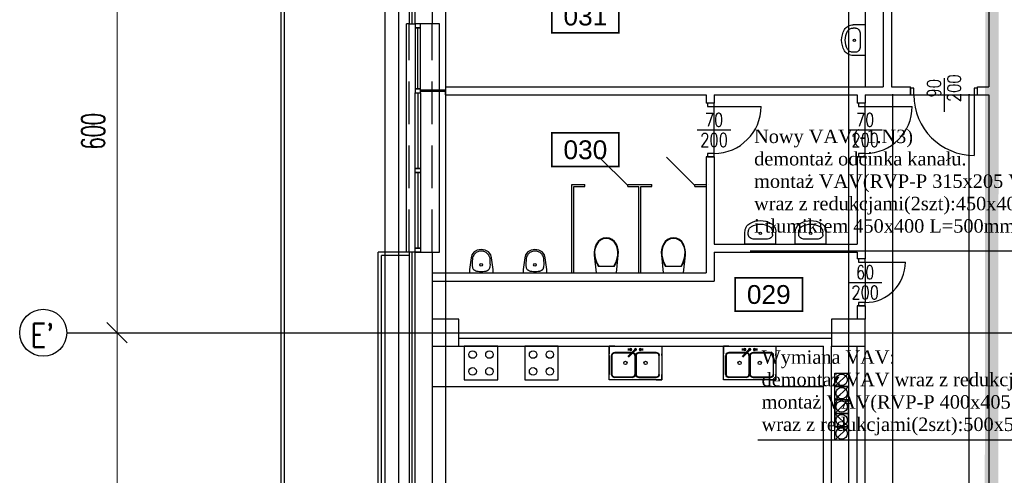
# Model space of a CAD drawing. Header units: centimetres. Extents: x -228435 to 46820, y -89367 to 152985.
# Tile 18 of 256: x -77480 to -62818, y 56877 to 63660. Entities that reach past the tile are written whole.
import ezdxf
from ezdxf.enums import TextEntityAlignment as Align

# ---------------------------------------------------------------- set-up
doc = ezdxf.new("R2010")
doc.units = ezdxf.units.CM
doc.header["$LTSCALE"] = 50
doc.header["$PDMODE"] = 35
doc.header["$PDSIZE"] = 0.1
for name, pattern in [('Kondygnacja  -0_5$0$DIVIDE', [31.75, 12.7, -6.35, 0, -6.35, 0, -6.35]), ('Kondygnacja  -0_5$0$HIDDEN', [9.525, 6.35, -3.175]), ('Osie rzutów$0$DASHDOT2', [12.7, 6.35, -3.175, 0, -3.175])]:
    doc.linetypes.add(name, pattern=pattern)
doc.layers.get('0').update_dxf_attribs({"color": 8})
doc.layers.get('DEFPOINTS').update_dxf_attribs({"color": 8})
for name, color, linetype in [('IS_zmiany 2024', 3, 'Continuous'), ('Kondygnacja  -0_5$0$ARCH_ETAPOWANIE', 8, 'Kondygnacja  -0_5$0$DIVIDE'), ('Kondygnacja  -0_5$0$ARCH_INFO_ETYK_DRZWI_IST', 8, 'Continuous'), ('Kondygnacja  -0_5$0$ARCH_MUROWANE_IST', 8, 'Continuous'), ('Kondygnacja  -0_5$0$ARCH_NIEWIDOK_IST', 8, 'Kondygnacja  -0_5$0$HIDDEN'), ('Kondygnacja  -0_5$0$ARCH_OCIEPLENIE_IST', 8, 'Continuous'), ('Kondygnacja  -0_5$0$ARCH_OTWORY_WENTYLACJA_IST', 8, 'Continuous'), ('Kondygnacja  -0_5$0$ARCH_PRZEKROJOWE_IST', 8, 'Continuous'), ('Kondygnacja  -0_5$0$ARCH_WIDOK_IST', 8, 'Continuous'), ('Kondygnacja  -0_5$0$ARCH_WYPOSAŻENIE_SANITARNE_IST', 8, 'Continuous'), ('Kondygnacja  -0_5$0$ARCH_ŚCIANKI_WC_5_IST', 8, 'Continuous'), ('Kondygnacja  -0_5$0$ARCH_ŚLUSARKA_DRZWI_IST', 8, 'Continuous'), ('Kondygnacja  -0_5$0$ARCH_ŚLUSARKA_OKNA_IST', 8, 'Continuous'), ('Kondygnacja  -0_5$0$ARCH_ŻELBET_IST', 8, 'Continuous'), ('Osie rzutów$0$ARCH_INFO_OSIE_IST', 8, 'Osie rzutów$0$DASHDOT2'), ('Osie rzutów$0$ARCH_INFO_OSIE_OPISY_IST', 8, 'Continuous'), ('Pomieszczenia -05$0$ARCH_INFO_AREA_ETYKIETY_200', 8, 'Continuous')]:
    doc.layers.add(name, color=color, linetype=linetype)
doc.layers.add('Kondygnacja  -0_5$0$ARCH_INFO_WYMIARY', color=8, linetype='Continuous', lineweight=9)
doc.layers.add('Osie rzutów$0$ARCH_INFO_WYMIARY', color=8, linetype='Continuous', lineweight=9)
doc.styles.add('Kondygnacja  -0_5$0$Romans', font='Romans.shx', dxfattribs={"width": 0.7})
doc.styles.add('Kondygnacja  -0_5$0$ROMANS-50-CM', font='romans.shx', dxfattribs={"width": 0.8, "height": 10})
doc.styles.add('Osie rzutów$0$ROMANS-250-CM', font='romans.shx', dxfattribs={"width": 0.8, "height": 50})
doc.styles.add('Osie rzutów$0$wymiary_cuprum', font='Romans.shx', dxfattribs={"width": 0.6})
doc.styles.add('Pomieszczenia -05$0$Arial', font='ARIAL.TTF')
doc.dimstyles.new('Kondygnacja  -0_5$0$Wymiary 1-100', dxfattribs={"dimtxt": 12, "dimasz": 10, "dimexe": 5, "dimexo": 0, "dimgap": 4, "dimtad": 1, "dimrnd": 0.5, "dimzin": 12, "dimdsep": 46, "dimtxsty": 'Kondygnacja  -0_5$0$Romans', "dimblk": 'Kondygnacja  -0_5$0$_Oblique', "dimcen": 10, "dimdle": 10, "dimclrt": 55, "dimazin": 0, "dimtfac": 1, "dimtmove": 1, "dimatfit": 3, "dimfxl": 8, "dimfxlon": 1, "dimtolj": 1, "dimtzin": 0, "dimarcsym": 0})
doc.dimstyles.new('Osie rzutów$0$ARCH_ CT', dxfattribs={"dimtxt": 20, "dimasz": 20, "dimexe": 12, "dimexo": 20, "dimgap": 5, "dimtad": 1, "dimdec": 1, "dimrnd": 0.5, "dimzin": 9, "dimdsep": 46, "dimtxsty": 'Osie rzutów$0$wymiary_cuprum', "dimblk": 'Osie rzutów$0$_Oblique', "dimcen": 8, "dimdle": 12, "dimclrd": 256, "dimclre": 256, "dimclrt": 55, "dimadec": 1, "dimazin": 0, "dimtfac": 1, "dimtdec": 1, "dimtmove": 1, "dimatfit": 2, "dimldrblk": 'Osie rzutów$0$_Dot', "dimfxl": 50, "dimtolj": 1, "dimtzin": 0, "dimlwd": -1, "dimlwe": -1, "dimarcsym": 0})

# ---------------------------------------------------------------- blocks, each defined once
blk = doc.blocks.new('Osie rzutów$0$_Oblique')
at = {"color": 0, "linetype": 'ByBlock', "lineweight": -2}
blk.add_line((-0.5, -0.5), (0.5, 0.5), dxfattribs=at)
blk = doc.blocks.new('*D326')
at = {"layer": 'DEFPOINTS', "color": 0}
for p in [(4545, 10400), (4511, 9800), (4545, 9800)]:
    blk.add_point(p, dxfattribs=at)
at = {"layer": 'Osie rzutów$0$ARCH_INFO_WYMIARY'}
for p, q in [((4530, 10400), (4503, 10400)), ((4511, 10408), (4511, 9792)), ((4530, 9800), (4503, 9800))]:
    blk.add_line(p, q, dxfattribs=at)
at = {"layer": 'Osie rzutów$0$ARCH_INFO_WYMIARY', "xscale": 30, "yscale": 30, "zscale": 30}
for p, rotation in [((4511, 10400), 90), ((4511, 9800), 270)]:
    blk.add_blockref('Osie rzutów$0$_Oblique', p, dxfattribs=dict(at, rotation=rotation))
at = {"layer": 'Osie rzutów$0$ARCH_INFO_WYMIARY', "color": 55, "insert": (4475.5, 10100), "char_height": 35, "attachment_point": 5, "rotation": 90, "style": 'Osie rzutów$0$wymiary_cuprum'}
blk.add_mtext('\\A1;600', dxfattribs=at)
blk = doc.blocks.new('Osie rzutów$0$_Dot')
at = {"color": 0, "linetype": 'ByBlock', "lineweight": -2}
blk.add_line((-0.5, 0), (-1, 0), dxfattribs=at)
at = {"color": 0, "linetype": 'ByBlock', "const_width": 0.5}
blk.add_lwpolyline([(-0.25, 0, 1), (0.25, 0, 1)], format="xyb", close=True, dxfattribs=at)
blk = doc.blocks.new('*D327')
at = {"layer": 'DEFPOINTS', "color": 0}
for p in [(4545, 11000), (4511, 10400), (4545, 10400)]:
    blk.add_point(p, dxfattribs=at)
at = {"layer": 'Osie rzutów$0$ARCH_INFO_WYMIARY'}
for p, q in [((4530, 11000), (4503, 11000)), ((4511, 11008), (4511, 10392)), ((4530, 10400), (4503, 10400))]:
    blk.add_line(p, q, dxfattribs=at)
at = {"layer": 'Osie rzutów$0$ARCH_INFO_WYMIARY', "xscale": 30, "yscale": 30, "zscale": 30}
for p, rotation in [((4511, 11000), 90), ((4511, 10400), 270)]:
    blk.add_blockref('Osie rzutów$0$_Oblique', p, dxfattribs=dict(at, rotation=rotation))
at = {"layer": 'Osie rzutów$0$ARCH_INFO_WYMIARY', "color": 55, "insert": (4475.5, 10700), "char_height": 35, "attachment_point": 5, "rotation": 90, "style": 'Osie rzutów$0$wymiary_cuprum'}
blk.add_mtext('\\A1;600', dxfattribs=at)
blk = doc.blocks.new('Kondygnacja  -0_5$0$_Oblique')
at = {"color": 0, "linetype": 'ByBlock', "lineweight": -2}
blk.add_line((-0.5, -0.5), (0.5, 0.5), dxfattribs=at)
blk = doc.blocks.new('*D151')
at = {"layer": 'DEFPOINTS', "color": 0}
for p in [(-64890, 62540), (-64476, 62540), (-64890, 30370)]:
    blk.add_point(p, dxfattribs=at)
at = {"layer": 'Kondygnacja  -0_5$0$ARCH_INFO_WYMIARY', "color": 0, "lineweight": -2}
for p, q in [((-64484, 62540), (-64471, 62540)), ((-64476, 30360), (-64476, 62550)), ((-64496, 47990), (-64496, 48036)), ((-64476, 46455), (-64496, 47990)), ((-64484, 30370), (-64471, 30370))]:
    blk.add_line(p, q, dxfattribs=at)
at = {"layer": 'Kondygnacja  -0_5$0$ARCH_INFO_WYMIARY', "color": 0, "lineweight": -2, "xscale": 10, "yscale": 10, "zscale": 10}
for p, rotation in [((-64476, 62540), 90), ((-64476, 30370), 270)]:
    blk.add_blockref('Kondygnacja  -0_5$0$_Oblique', p, dxfattribs=dict(at, rotation=rotation))
at = {"layer": 'Kondygnacja  -0_5$0$ARCH_INFO_WYMIARY', "color": 55, "insert": (-64506, 48013), "char_height": 12, "attachment_point": 5, "rotation": 90, "style": 'Kondygnacja  -0_5$0$Romans'}
blk.add_mtext('\\A1;32170', dxfattribs=at)
blk = doc.blocks.new('*D172')
at = {"layer": 'DEFPOINTS', "color": 0}
for p in [(-63339, 62540), (-63050, 62540), (-63050, 46720)]:
    blk.add_point(p, dxfattribs=at)
at = {"layer": 'Kondygnacja  -0_5$0$ARCH_INFO_WYMIARY', "color": 0, "lineweight": -2}
for p, q in [((-63331, 62540), (-63344, 62540)), ((-63339, 46710), (-63339, 62550)), ((-63331, 46720), (-63344, 46720))]:
    blk.add_line(p, q, dxfattribs=at)
at = {"layer": 'Kondygnacja  -0_5$0$ARCH_INFO_WYMIARY', "color": 0, "lineweight": -2, "xscale": 10, "yscale": 10, "zscale": 10}
for p, rotation in [((-63339, 62540), 90), ((-63339, 46720), 270)]:
    blk.add_blockref('Kondygnacja  -0_5$0$_Oblique', p, dxfattribs=dict(at, rotation=rotation))
at = {"layer": 'Kondygnacja  -0_5$0$ARCH_INFO_WYMIARY', "color": 55, "insert": (-63349, 54630), "char_height": 12, "attachment_point": 5, "rotation": 90, "style": 'Kondygnacja  -0_5$0$Romans'}
blk.add_mtext('\\A1;15820', dxfattribs=at)
blk = doc.blocks.new('Kondygnacja  -0_5$0$DRZWI90')
blk.add_line((-45, 0), (-45, 90))
at = {"lineweight": -3}
for p, q in [((0, -25), (0, 25)), ((45, 0), (-45, 0))]:
    blk.add_line(p, q, dxfattribs=at)
for points in [[(-50, -10), (-45, -10), (-45, 0), (-50, 0)], [(45, -10), (50, -10), (50, 0), (45, 0)]]:
    blk.add_lwpolyline(points, close=True, dxfattribs=at)
blk.add_arc((-45, 0), 90, 0, 90, dxfattribs=at)
blk = doc.blocks.new('Kondygnacja  -0_5$0$DRZWI70')
blk.add_line((-35, 0), (-35, 70))
at = {"lineweight": -3}
for p, q in [((0, -25), (0, 25)), ((35, 0), (-35, 0))]:
    blk.add_line(p, q, dxfattribs=at)
for points in [[(-40, -10), (-35, -10), (-35, 0), (-40, 0)], [(35, -10), (40, -10), (40, 0), (35, 0)]]:
    blk.add_lwpolyline(points, close=True, dxfattribs=at)
blk.add_arc((-35, 0), 70, 0, 90, dxfattribs=at)
blk = doc.blocks.new('Kondygnacja  -0_5$0$DRZWI60')
at = {"color": 0}
blk.add_line((-30, 0), (-30, 60), dxfattribs=at)
at = {"color": 0, "lineweight": -3}
for p, q in [((0, -25), (0, 25)), ((-30, 0), (30, 0))]:
    blk.add_line(p, q, dxfattribs=at)
for points in [[(-35, -10), (-30, -10), (-30, 0), (-35, 0)], [(30, -10), (35, -10), (35, 0), (30, 0)]]:
    blk.add_lwpolyline(points, close=True, dxfattribs=at)
blk.add_arc((-30, 0), 60, 0, 90, dxfattribs=at)
blk = doc.blocks.new('Kondygnacja  -0_5$0$kibel wiszący')
at = {"ltscale": 0.3}
for p, q in [((-12.3, 46.8), (-15, 43)), ((-11.8, 46.2), (-14.2, 42.6)), ((-8.8, 49.7), (-12.3, 46.8)), ((-8.4, 49), (-11.8, 46.2)), ((-4.6, 51.6), (-8.8, 49.7)), ((-4.4, 50.8), (-8.4, 49)), ((0, 52.2), (-4.6, 51.6)), ((0, 51.4), (-4.4, 50.8)), ((4.6, 51.6), (0, 52.2)), ((4.4, 50.8), (0, 51.4)), ((8.4, 49), (4.4, 50.8)), ((8.8, 49.7), (4.6, 51.6)), ((11.8, 46.2), (8.4, 49)), ((12.3, 46.8), (8.8, 49.7)), ((14.2, 42.6), (11.8, 46.2)), ((15, 43), (12.3, 46.8)), ((-17.6, 34.9), (-18.1, 30.7)), ((-18.1, 30.7), (-17.9, 26.5)), ((-16.6, 39), (-17.6, 34.9)), ((-16.8, 34.8), (-17.3, 30.7)), ((-17.3, 30.7), (-17.1, 26.6)), ((-15.8, 38.8), (-16.8, 34.8)), ((-15, 43), (-16.6, 39)), ((-14.2, 42.6), (-15.8, 38.8)), ((15.8, 38.8), (14.2, 42.6)), ((16.6, 39), (15, 43)), ((16.8, 34.8), (15.8, 38.8)), ((17.6, 34.9), (16.6, 39)), ((17.3, 30.7), (16.8, 34.8)), ((17.1, 26.6), (17.3, 30.7)), ((18.1, 30.7), (17.6, 34.9)), ((17.9, 26.5), (18.1, 30.7)), ((-17.9, 26.5), (-17.2, 22.2)), ((-17.9, 26.5), (-15.1, 0)), ((-17.2, 22.2), (-16, 18.1)), ((-17.1, 26.6), (-16.4, 22.3)), ((-16.4, 22.3), (-15.1, 18.1)), ((-16, 18.1), (-14.3, 14.1)), ((-15.1, 18.1), (-13.4, 14.1)), ((13.4, 14.1), (15.2, 18.1)), ((14.3, 14.1), (16, 18.1)), ((15.1, 0), (17.9, 26.5)), ((15.2, 18.1), (16.4, 22.3)), ((16, 18.1), (17.2, 22.2)), ((16.4, 22.3), (17.1, 26.6)), ((17.2, 22.2), (17.9, 26.5)), ((-14.3, 14.1), (-12.2, 10.3)), ((-13.4, 14.1), (-11.3, 10.3)), ((-12.2, 10.3), (12.2, 10.3)), ((11.3, 10.3), (13.4, 14.1)), ((12.2, 10.3), (14.3, 14.1))]:
    blk.add_line(p, q, dxfattribs=at)
at = {"ltscale": 3}
blk.add_line((-15.1, 0), (15.1, 0), dxfattribs=at)
blk = doc.blocks.new('Kondygnacja  -0_5$0$KLM_Poziom_0$0$M_BATH_TOIL_3D URINAL - BOWL_P')
at = {"color": 0, "linetype": 'ByBlock', "lineweight": -2}
blk.add_lwpolyline([(0, -17.5), (5, -17.5), (22.4, -15.2), (27.1, -14.1), (31.3, -10.8), (34, -5.9), (35, 0), (34, 5.9), (31.3, 10.8), (27.1, 14.1), (22.4, 15.2), (5, 17.5), (0, 17.5)], close=True, dxfattribs=at)
blk.add_lwpolyline([(21.8, -13.1, 0.041948), (24, -12.5, 0.055141), (26.3, -11.3, 0.048624), (28.5, -9.5, 0.049619), (30.2, -7.5, 0.049556), (31.5, -5.2, 0.049867), (32.2, -2.6, 0.049959), (32.5, 0, 0.049959), (32.2, 2.6, 0.049867), (31.5, 5.2, 0.049556), (30.2, 7.5, 0.049619), (28.5, 9.5, 0.048624), (26.3, 11.3, 0.055141), (24, 12.5, 0.041948), (21.8, 13.1, 0.011975), (13.8, 13.5, 0.042106), (10, 13.4, 0.066431), (7.8, 12.9, 0.050995), (5.8, 11.9, 0.080215), (4.8, 11, 0.019094), (4.2, 10.2, 0.027547), (3.9, 9.6, 0.030792), (3.4, 8.7, 0.020957), (2.9, 7.2, 0.047941), (2.5, 4.8, 0.023967), (2.2, 0, 0.023967), (2.5, -4.8, 0.047941), (2.9, -7.2, 0.020957), (3.4, -8.7, 0.030792), (3.9, -9.6, 0.027547), (4.2, -10.2, 0.019094), (4.8, -11, 0.080215), (5.8, -11.9, 0.050995), (7.8, -12.9, 0.066431), (10, -13.4, 0.042106), (13.8, -13.5, 0.011975)], format="xyb", close=True, dxfattribs=at)
blk.add_circle((12.1, 0), 2, dxfattribs=at)
at = {"layer": 'DEFPOINTS', "color": 0, "linetype": 'ByBlock', "lineweight": -2}
for p in [(0, 38.1), (0, -38.1)]:
    blk.add_point(p, dxfattribs=at)
blk = doc.blocks.new('Kondygnacja  -0_5$0$umywalka')
at = {"ltscale": 0.3}
for p, q in [((0, -23), (0, 23)), ((0, 23), (17.8, 23)), ((14.3, 18), (17.8, 18)), ((7.2, -9.1), (7.2, 9.1)), ((7.2, 9.1), (7.2, 9.1)), ((0, -23), (17.8, -23)), ((14.3, -18), (17.8, -18))]:
    blk.add_line(p, q, dxfattribs=at)
for points in [[(7.2, 9.1), (7.3, 10.8), (7.7, 12.5), (8.4, 14), (9.3, 15.4), (10.3, 16.5), (11.5, 17.3), (12.9, 17.8), (14.3, 18)], [(17.8, 23), (19.8, 22.9), (21.7, 22.5), (23.6, 21.9), (25.4, 21), (27, 20), (28.4, 18.7), (29.7, 17.3), (30.8, 15.7)], [(17.8, 18), (19.1, 17.9), (20.3, 17.7), (21.5, 17.3), (22.6, 16.7), (23.7, 16.1), (24.6, 15.3), (25.4, 14.4), (26.1, 13.3)], [(30.8, 15.7), (32.6, 12), (33.9, 8.1), (34.7, 4.1), (35, 0), (34.7, -4.1), (33.9, -8.1), (32.6, -12), (30.8, -15.7)], [(26.1, 13.3), (27.7, 10.2), (28.8, 6.9), (29.5, 3.5), (29.7, 0), (29.5, -3.5), (28.8, -6.9), (27.7, -10.2), (26.1, -13.3)], [(14.3, -18), (12.9, -17.8), (11.5, -17.3), (10.3, -16.5), (9.3, -15.4), (8.4, -14), (7.7, -12.5), (7.3, -10.8), (7.2, -9.1)], [(26.1, -13.3), (25.4, -14.4), (24.6, -15.3), (23.7, -16.1), (22.6, -16.7), (21.5, -17.3), (20.3, -17.7), (19.1, -17.9), (17.8, -18)], [(30.8, -15.7), (29.7, -17.3), (28.4, -18.7), (27, -20), (25.4, -21), (23.6, -21.9), (21.7, -22.5), (19.8, -22.9), (17.8, -23)]]:
    blk.add_lwpolyline(points, dxfattribs=at)
blk.add_circle((16.1, 0), 1.75, dxfattribs=at)
blk = doc.blocks.new('Kondygnacja  -0_5$0$KLM_Poziom_0$0$ZLEW2')
for points, elevation in [([(78, 0), (0, 0), (0, -50), (78, -50)], -0.5), ([(37.8, -43.2), (38, -42), (38, -14), (37.8, -12.8), (37.2, -11.8), (36.2, -10.8), (35.2, -10.2), (34, -10), (8, -10), (6.8, -10.2), (5.8, -10.8), (4.8, -11.8), (4.2, -12.8), (4, -14), (4, -42), (4.2, -43.2), (4.8, -44.2), (5.8, -45.2), (6.8, -45.8), (8, -46), (34, -46), (35.2, -45.8), (36.2, -45.2), (37.2, -44.2)], -16.5), ([(73.8, -43.2), (74, -42), (74, -14), (73.8, -12.8), (73.2, -11.8), (72.2, -10.8), (71.2, -10.2), (70, -10), (44, -10), (42.8, -10.2), (41.8, -10.8), (40.8, -11.8), (40.2, -12.8), (40, -14), (40, -42), (40.2, -43.2), (40.8, -44.2), (41.8, -45.2), (42.8, -45.8), (44, -46), (70, -46), (71.2, -45.8), (72.2, -45.2), (73.2, -44.2)], -16.5)]:
    blk.add_lwpolyline(points, close=True, dxfattribs=dict(elevation=elevation))
for points in [[(8, -9.5), (6.5, -9.8), (5.5, -10.2), (4.2, -11.5), (3.8, -12.5), (3.5, -14)], [(34, -9.5), (35.5, -9.8), (36.5, -10.2), (37.8, -11.5), (38.2, -12.5), (38.5, -14)], [(44, -9.5), (42.5, -9.8), (41.5, -10.2), (40.2, -11.5), (39.8, -12.5), (39.5, -14)], [(70, -9.5), (71.5, -9.8), (72.5, -10.2), (73.8, -11.5), (74.2, -12.5), (74.5, -14)], [(8, -46.5), (6.5, -46.2), (5.5, -45.8), (4.2, -44.5), (3.8, -43.5), (3.5, -42)], [(34, -46.5), (35.5, -46.2), (36.5, -45.8), (37.8, -44.5), (38.2, -43.5), (38.5, -42)], [(44, -46.5), (42.5, -46.2), (41.5, -45.8), (40.2, -44.5), (39.8, -43.5), (39.5, -42)], [(70, -46.5), (71.5, -46.2), (72.5, -45.8), (73.8, -44.5), (74.2, -43.5), (74.5, -42)]]:
    blk.add_lwpolyline(points)
at = {"elevation": -0.5}
for points in [[(8, -10), (6.8, -10.2), (5.8, -10.8), (4.8, -11.8), (4.2, -12.8), (4, -14)], [(34, -10), (35.2, -10.2), (36.2, -10.8), (37.2, -11.8), (37.8, -12.8), (38, -14)], [(44, -10), (42.8, -10.2), (41.8, -10.8), (40.8, -11.8), (40.2, -12.8), (40, -14)], [(70, -10), (71.2, -10.2), (72.2, -10.8), (73.2, -11.8), (73.8, -12.8), (74, -14)], [(8, -46), (6.8, -45.8), (5.8, -45.2), (4.8, -44.2), (4.2, -43.2), (4, -42)], [(34, -46), (35.2, -45.8), (36.2, -45.2), (37.2, -44.2), (37.8, -43.2), (38, -42)], [(44, -46), (42.8, -45.8), (41.8, -45.2), (40.8, -44.2), (40.2, -43.2), (40, -42)], [(70, -46), (71.2, -45.8), (72.2, -45.2), (73.2, -44.2), (73.8, -43.2), (74, -42)]]:
    blk.add_lwpolyline(points, dxfattribs=at)
for points in [[(8, -9.5), (34, -9.5, -0.318626)], [(38.5, -14), (38.5, -42, -0.325454)], [(34, -46.5), (8, -46.5, -0.318626)]]:
    blk.add_lwpolyline(points, format="xyb")
at = {"extrusion": (1.83772e-16, 1, -1.83772e-16), "elevation": -5.5}
blk.add_lwpolyline([(-33.5, 2.5), (-33.5, 3.5), (-27.5, 3.5), (-27.5, 2.5)], close=True, dxfattribs=at)
at = {"extrusion": (-0.707107, -0.707107, -1.83772e-16), "elevation": -24.8}
blk.add_lwpolyline([(29.6, 2.5), (31.6, 5.5), (46.4, 5.5), (46.4, 4), (32.6, 4), (32.6, 2.5)], close=True, dxfattribs=at)
at = {"extrusion": (-6.12574e-17, -1, -1.83772e-16), "elevation": 4.5}
blk.add_lwpolyline([(44.5, 2.5), (44.5, 3.5), (50.5, 3.5), (50.5, 2.5)], close=True, dxfattribs=at)
for centre, radius in [((32, -5, 0.5), 1.5), ((39, -5, 0.5), 1.5), ((46, -5, 0.5), 1.5), ((49, -15, 3), 0.5)]:
    blk.add_circle(centre, radius)
for centre, start, end in [((24, -25, -16.5), 0, 180), ((24, -25, -16.5), 180, 0), ((54, -25, -16.5), 0, 180), ((54, -25, -16.5), 180, 0)]:
    blk.add_arc(centre, 2.5, start, end)
for points, invisible_edges in [([(5.5, -10.2), (6.5, -9.8), (5.8, 0), (0, 0)], 10), ([(4.2, -11.5), (5.5, -10.2), (0, 0), (0, -7)], 10), ([(8, -9.5), (8, 0), (5.8, 0), (6.5, -9.8)], 5), ([(70, -9.5), (70, 0), (8, 0), (8, -9.5)], 13), ([(70, -9.5), (70, 0), (72.2, 0), (71.5, -9.8)], 5), ([(72.5, -10.2), (71.5, -9.8), (72.2, 0), (78, 0)], 10), ([(73.8, -11.5), (72.5, -10.2), (78, 0), (78, -7)], 10), ([(3.8, -12.5), (4.2, -11.5), (0, -7), (0, -11.2)], 10), ([(3.5, -14), (0, -14), (0, -11.2), (3.8, -12.5)], 5), ([(3.5, -14), (0, -14), (0, -42), (3.5, -42)], 5), ([(4.2, -12.8, -0.5), (3.8, -12.5), (3.5, -14), (4, -14, -0.5)], 5), ([(4, -14, -0.5), (4, -42, -0.5), (3.5, -42), (3.5, -14)], 10), ([(4.8, -11.8, -0.5), (4.2, -11.5), (3.8, -12.5), (4.2, -12.8, -0.5)], 5), ([(5.5, -10.2), (4.2, -11.5), (4.8, -11.8, -0.5), (5.8, -10.8, -0.5)], 10), ([(6.5, -9.8), (5.5, -10.2), (5.8, -10.8, -0.5), (6.8, -10.2, -0.5)], 10), ([(8, -10, -0.5), (8, -9.5), (6.5, -9.8), (6.8, -10.2, -0.5)], 5), ([(34, -10, -0.5), (8, -10, -0.5), (8, -9.5), (34, -9.5)], 10), ([(34, -10, -0.5), (34, -9.5), (35.5, -9.8), (35.2, -10.2, -0.5)], 5), ([(34, -9.5), (39, -9.5), (35.5, -9.8)], 3), ([(35.5, -9.8), (36.5, -10.2), (36.2, -10.8, -0.5), (35.2, -10.2, -0.5)], 10), ([(35.5, -9.8), (39, -9.5), (36.5, -10.2)], 3), ([(36.5, -10.2), (37.8, -11.5), (37.2, -11.8, -0.5), (36.2, -10.8, -0.5)], 10), ([(36.5, -10.2), (39, -9.5), (37.8, -11.5)], 3), ([(37.2, -11.8, -0.5), (37.8, -11.5), (38.2, -12.5), (37.8, -12.8, -0.5)], 5), ([(40.2, -11.5), (39, -9.5), (37.8, -11.5)], 11), ([(40.2, -11.5), (37.8, -11.5), (38.2, -12.5), (39.8, -12.5)], 5), ([(37.8, -12.8, -0.5), (38.2, -12.5), (38.5, -14), (38, -14, -0.5)], 5), ([(38, -14, -0.5), (38, -42, -0.5), (38.5, -42), (38.5, -14)], 10), ([(39.5, -14), (39.8, -12.5), (38.2, -12.5), (38.5, -14)], 10), ([(39.5, -42), (39.5, -14), (38.5, -14), (38.5, -42)], 10), ([(41.5, -10.2), (39, -9.5), (40.2, -11.5)], 3), ([(42.5, -9.8), (39, -9.5), (41.5, -10.2)], 3), ([(44, -9.5), (39, -9.5), (42.5, -9.8)], 3), ([(40.2, -12.8, -0.5), (39.8, -12.5), (39.5, -14), (40, -14, -0.5)], 5), ([(40, -14, -0.5), (40, -42, -0.5), (39.5, -42), (39.5, -14)], 10), ([(40.8, -11.8, -0.5), (40.2, -11.5), (39.8, -12.5), (40.2, -12.8, -0.5)], 5), ([(41.5, -10.2), (40.2, -11.5), (40.8, -11.8, -0.5), (41.8, -10.8, -0.5)], 10), ([(42.5, -9.8), (41.5, -10.2), (41.8, -10.8, -0.5), (42.8, -10.2, -0.5)], 10), ([(44, -10, -0.5), (44, -9.5), (42.5, -9.8), (42.8, -10.2, -0.5)], 5), ([(70, -10, -0.5), (44, -10, -0.5), (44, -9.5), (70, -9.5)], 10), ([(70, -10, -0.5), (70, -9.5), (71.5, -9.8), (71.2, -10.2, -0.5)], 5), ([(71.5, -9.8), (72.5, -10.2), (72.2, -10.8, -0.5), (71.2, -10.2, -0.5)], 10), ([(72.5, -10.2), (73.8, -11.5), (73.2, -11.8, -0.5), (72.2, -10.8, -0.5)], 10), ([(73.2, -11.8, -0.5), (73.8, -11.5), (74.2, -12.5), (73.8, -12.8, -0.5)], 5), ([(74.2, -12.5), (73.8, -11.5), (78, -7), (78, -11.2)], 10), ([(73.8, -12.8, -0.5), (74.2, -12.5), (74.5, -14), (74, -14, -0.5)], 5), ([(74, -14, -0.5), (74, -42, -0.5), (74.5, -42), (74.5, -14)], 10), ([(74.5, -14), (78, -14), (78, -11.2), (74.2, -12.5)], 5), ([(74.5, -14), (78, -14), (78, -42), (74.5, -42)], 5), ([(74.5, -14), (78, -14), (78, -42), (74.5, -42)], 5), ([(3.5, -42), (3.8, -43.5), (0, -45), (0, -42)], 10), ([(3.8, -43.5), (4.2, -44.5), (0, -48), (0, -45)], 10), ([(4.2, -43.2, -0.5), (3.8, -43.5), (3.5, -42), (4, -42, -0.5)], 5), ([(4.8, -44.2, -0.5), (4.2, -44.5), (3.8, -43.5), (4.2, -43.2, -0.5)], 5), ([(37.2, -44.2, -0.5), (37.8, -44.5), (38.2, -43.5), (37.8, -43.2, -0.5)], 5), ([(37.8, -43.2, -0.5), (38.2, -43.5), (38.5, -42), (38, -42, -0.5)], 5), ([(40.2, -44.5), (37.8, -44.5), (38.2, -43.5), (39.8, -43.5)], 5), ([(39.5, -42), (39.8, -43.5), (38.2, -43.5), (38.5, -42)], 10), ([(40.2, -43.2, -0.5), (39.8, -43.5), (39.5, -42), (40, -42, -0.5)], 5), ([(40.8, -44.2, -0.5), (40.2, -44.5), (39.8, -43.5), (40.2, -43.2, -0.5)], 5), ([(73.2, -44.2, -0.5), (73.8, -44.5), (74.2, -43.5), (73.8, -43.2, -0.5)], 5), ([(73.8, -43.2, -0.5), (74.2, -43.5), (74.5, -42), (74, -42, -0.5)], 5), ([(74.2, -43.5), (73.8, -44.5), (78, -48), (78, -45)], 10), ([(74.5, -42), (74.2, -43.5), (78, -45), (78, -42)], 10), ([(4.2, -44.5), (5.5, -45.8), (0, -50), (0, -48)], 10), ([(5.5, -45.8), (2.5, -50), (0, -50)], 9), ([(5.5, -45.8), (6.5, -46.2), (5.8, -50), (2.5, -50)], 10), ([(5.5, -45.8), (4.2, -44.5), (4.8, -44.2, -0.5), (5.8, -45.2, -0.5)], 10), ([(6.5, -46.2), (5.5, -45.8), (5.8, -45.2, -0.5), (6.8, -45.8, -0.5)], 10), ([(8, -46.5), (8, -50), (5.8, -50), (6.5, -46.2)], 5), ([(8, -46, -0.5), (8, -46.5), (6.5, -46.2), (6.8, -45.8, -0.5)], 5), ([(34, -46, -0.5), (8, -46, -0.5), (8, -46.5), (34, -46.5)], 14), ([(70, -46.5), (8, -46.5), (8, -50), (70, -50)], 11), ([(34, -46, -0.5), (34, -46.5), (35.5, -46.2), (35.2, -45.8, -0.5)], 5), ([(34, -46.5), (39, -46.5), (35.5, -46.2)], 3), ([(35.5, -46.2), (36.5, -45.8), (36.2, -45.2, -0.5), (35.2, -45.8, -0.5)], 10), ([(35.5, -46.2), (39, -46.5), (36.5, -45.8)], 3), ([(36.5, -45.8), (37.8, -44.5), (37.2, -44.2, -0.5), (36.2, -45.2, -0.5)], 10), ([(36.5, -45.8), (39, -46.5), (37.8, -44.5)], 3), ([(40.2, -44.5), (39, -46.5), (37.8, -44.5)], 11), ([(41.5, -45.8), (39, -46.5), (40.2, -44.5)], 3), ([(42.5, -46.2), (39, -46.5), (41.5, -45.8)], 3), ([(44, -46.5), (39, -46.5), (42.5, -46.2)], 3), ([(41.5, -45.8), (40.2, -44.5), (40.8, -44.2, -0.5), (41.8, -45.2, -0.5)], 10), ([(42.5, -46.2), (41.5, -45.8), (41.8, -45.2, -0.5), (42.8, -45.8, -0.5)], 10), ([(44, -46, -0.5), (44, -46.5), (42.5, -46.2), (42.8, -45.8, -0.5)], 5), ([(70, -46, -0.5), (44, -46, -0.5), (44, -46.5), (70, -46.5)], 10), ([(70, -46, -0.5), (70, -46.5), (71.5, -46.2), (71.2, -45.8, -0.5)], 5), ([(70, -46.5), (70, -50), (72.2, -50), (71.5, -46.2)], 5), ([(71.5, -46.2), (72.5, -45.8), (72.2, -45.2, -0.5), (71.2, -45.8, -0.5)], 10), ([(72.5, -45.8), (71.5, -46.2), (72.2, -50), (75.5, -50)], 10), ([(72.5, -45.8), (73.8, -44.5), (73.2, -44.2, -0.5), (72.2, -45.2, -0.5)], 10), ([(73.8, -44.5), (72.5, -45.8), (78, -50), (78, -48)], 10), ([(72.5, -45.8), (75.5, -50), (78, -50)], 9)]:
    blk.add_3dface(points, dxfattribs=dict(invisible_edges=invisible_edges))
for points in [[(27.5, -4.5, 3.5), (33.5, -4.5, 3.5), (33.5, -4.5, 2.5), (27.5, -4.5, 2.5)], [(27.5, -5.5, 3.5), (33.5, -5.5, 3.5), (33.5, -5.5, 2.5), (27.5, -5.5, 2.5)], [(38.1, -5.2, 4), (39.5, -6.6, 4), (39.5, -6.6, 2.5), (37.4, -4.5, 2.5)], [(38.8, -5.9, 5.5), (38.1, -5.2, 4), (49.3, -16.3, 4), (49.3, -16.3, 5.5)], [(39.2, -4.1, 4), (40.6, -5.5, 4), (40.6, -5.5, 2.5), (38.5, -3.4, 2.5)], [(39.9, -4.8, 5.5), (39.2, -4.1, 4), (50.3, -15.3, 4), (50.3, -15.3, 5.5)], [(50.5, -4.5, 3.5), (44.5, -4.5, 3.5), (44.5, -4.5, 2.5), (50.5, -4.5, 2.5)], [(50.5, -5.5, 3.5), (44.5, -5.5, 3.5), (44.5, -5.5, 2.5), (50.5, -5.5, 2.5)]]:
    blk.add_3dface(points)
blk = doc.blocks.new('Pomieszczenia -05$0$etykieta_numer')
at = {"color": 0, "linetype": 'ByBlock', "const_width": 2.44}
blk.add_lwpolyline([(-50, -50), (-50, 0), (50, 0), (50, -50)], close=True, dxfattribs=at)
at = {"color": 0, "linetype": 'ByBlock', "style": 'Pomieszczenia -05$0$Arial'}
blk.add_attdef('AECAREA:NUMBER', text='', height=28, dxfattribs=at).set_placement((0, -25), align=Align.MIDDLE)
blk = doc.blocks.new('Osie rzutów')
at = {"layer": 'Osie rzutów$0$ARCH_INFO_OSIE_IST', "ltscale": 10}
for p, q in [((4930, 12510), (4930, 4623.26)), ((5000, 12510), (5000, 4512.32)), ((5600, 12510), (5600, 4512.32)), ((4436.04, 10400), (13655, 10400))]:
    blk.add_line(p, q, dxfattribs=at)
at = {"layer": 'Osie rzutów$0$ARCH_INFO_OSIE_OPISY_IST'}
blk.add_circle((4401.04, 10400), 35, dxfattribs=at)
at = {"layer": 'Osie rzutów$0$ARCH_INFO_OSIE_OPISY_IST', "style": 'Osie rzutów$0$ROMANS-250-CM', "width": 0.8}
blk.add_text("E'", height=35, dxfattribs=at).set_placement((4382.44, 10378.5))
at = {"layer": 'Osie rzutów$0$ARCH_INFO_WYMIARY'}
for base, p1, p2, picture, middle in [((4511.04, 10400), (4544.98, 11000), (4544.98, 10400), '*D327', (4475.54, 10700)), ((4511.04, 9800), (4544.98, 10400), (4544.98, 9800), '*D326', (4475.54, 10100))]:
    dim = blk.add_linear_dim(base=base, p1=p1, p2=p2, angle=270, dimstyle='Osie rzutów$0$ARCH_ CT', override={"dimtxt": 35, "dimasz": 30, "dimexe": 8, "dimexo": 15, "dimgap": 18, "dimdle": 8}, dxfattribs=at)
    dim.commit()
    dim.dimension.update_dxf_attribs({"geometry": picture, "text_midpoint": middle})

msp = doc.modelspace()

# ---------------------------------------------------------------- linework, layer by layer
at = {"layer": 'IS_zmiany 2024', "color": 2}
for p, q in [((-66600, 60218.765), (-59601.013, 60218.765)), ((-66487.561, 57407.484), (-59497.787, 57407.484))]:
    msp.add_line(p, q, dxfattribs=at)
at = {"layer": 'Kondygnacja  -0_5$0$ARCH_ETAPOWANIE', "ltscale": 10, "const_width": 200, "elevation": 3000}
msp.add_lwpolyline([(-71680, -5690), (-71680, 9430), (-65010, 9430), (-65010, 10860), (-63050, 10860), (-62990, 77200), (-59020, 77200), (-59020, 89588.736), (-59420, 89588.736), (-59420.034, 102625.822), (-71890, 102620.19), (-71890, 102620.19), (-32748.04, 102637.868)], dxfattribs=at)
at = {"layer": 'Kondygnacja  -0_5$0$ARCH_MUROWANE_IST', "ltscale": 4}
for p, q in [((-64620, 69740), (-64620, 62660)), ((-64500, 69740), (-64500, 62660)), ((-63050, 69740), (-63050, 62660)), ((-71140, 62610), (-71510, 62610)), ((-71140, 62660), (-64620, 62660)), ((-71140, 62660), (-71140, 62610)), ((-64500, 62660), (-64215, 62660)), ((-64215, 62540), (-64215, 62660)), ((-63215, 62660), (-63050, 62660)), ((-63215, 62540), (-63215, 62660)), ((-71140, 62590), (-71510, 62590)), ((-71140, 62540), (-71140, 62590)), ((-71140, 62540), (-67260, 62540)), ((-67260, 62540), (-67260, 62420)), ((-67140, 62540), (-65010, 62540)), ((-67140, 62540), (-67140, 62420)), ((-65010, 62540), (-65010, 62420)), ((-64890, 62540), (-64215, 62540)), ((-64890, 62540), (-64890, 62420)), ((-63215, 62540), (-63050, 62540)), ((-63050, 62540), (-63050, 46720)), ((-67140, 62420), (-67260, 62420)), ((-64890, 62420), (-65010, 62420)), ((-67260, 61620), (-67260, 59890)), ((-67140, 61620), (-67260, 61620)), ((-67140, 61620), (-67140, 60320)), ((-65010, 61620), (-65010, 60320)), ((-64890, 61620), (-65010, 61620)), ((-64890, 61620), (-64890, 60100)), ((-67140, 60320), (-65010, 60320)), ((-67140, 60200), (-67140, 59770)), ((-67140, 60200), (-65010, 60200)), ((-65010, 60200), (-65010, 60100)), ((-64890, 60100), (-65010, 60100)), ((-71340, 59890), (-67260, 59890)), ((-71340, 59770), (-67140, 59770)), ((-65010, 59400), (-65010, 59200)), ((-64890, 59400), (-65010, 59400)), ((-64890, 59400), (-64890, 59200)), ((-71340, 58800), (-71340, 57240)), ((-70940, 58920), (-65390, 58920)), ((-70940, 58800), (-65510, 58800)), ((-65510, 53620), (-65510, 58800)), ((-65390, 53200), (-65390, 58800)), ((-65010, 53200), (-65010, 58800)), ((-64890, 53200), (-64890, 58800))]:
    msp.add_line(p, q, dxfattribs=at)
for points in [[(-71590, 67400), (-71340, 67400), (-71340, 63600), (-71590, 63600)], [(-71590, 60200), (-71340, 60200), (-71340, 51868.29), (-71590, 51868.29)]]:
    msp.add_lwpolyline(points, close=True, dxfattribs=at)
at = {"layer": 'Kondygnacja  -0_5$0$ARCH_NIEWIDOK_IST', "ltscale": 2}
for p, q in [((-71680, 60200), (-71680, 63600)), ((-71340, 60200), (-71340, 63600))]:
    msp.add_line(p, q, dxfattribs=at)
at = {"layer": 'Kondygnacja  -0_5$0$ARCH_OCIEPLENIE_IST'}
for p, q in [((-71635, 63600), (-71635, 67400)), ((-71635, 51868.29), (-71635, 60200))]:
    msp.add_line(p, q, dxfattribs=at)
at = {"layer": 'Kondygnacja  -0_5$0$ARCH_OTWORY_WENTYLACJA_IST'}
for p, q in [((-65140, 58400), (-65340, 58200)), ((-65140, 58200), (-65340, 58000)), ((-65140, 58000), (-65340, 57800)), ((-65340, 57800), (-65140, 57600)), ((-65340, 57800), (-65140, 57600)), ((-65140, 57600), (-65340, 57400))]:
    msp.add_line(p, q, dxfattribs=at)
for points in [[(-65140, 58200), (-65340, 58200), (-65340, 58400), (-65140, 58400)], [(-65140, 58000), (-65340, 58000), (-65340, 58200), (-65140, 58200)], [(-65340, 57800), (-65140, 57800), (-65140, 58000), (-65340, 58000)], [(-65340, 57800), (-65140, 57800), (-65140, 58000), (-65340, 58000)], [(-65140, 57800), (-65340, 57800), (-65340, 58000), (-65140, 58000)], [(-65340, 57600), (-65140, 57600), (-65140, 57800), (-65340, 57800)], [(-65340, 57600), (-65140, 57600), (-65140, 57800), (-65340, 57800)], [(-65140, 57600), (-65340, 57600), (-65340, 57800), (-65140, 57800)], [(-65140, 57400), (-65340, 57400), (-65340, 57600), (-65140, 57600)]]:
    msp.add_lwpolyline(points, close=True, dxfattribs=at)
for centre in [(-65240, 58300), (-65240, 58100), (-65240, 57900), (-65240, 57700), (-65240, 57500)]:
    msp.add_circle(centre, 85, dxfattribs=at)
at = {"layer": 'Kondygnacja  -0_5$0$ARCH_PRZEKROJOWE_IST', "ltscale": 4}
for p, q in [((-71840, 68850), (-71840, 50600)), ((-72040, 68650), (-72040, 50600)), ((-72140, 51868.29), (-72140, 60200)), ((-71680, 60200), (-72140, 60200)), ((-72090, 51918.29), (-72090, 60150)), ((-71680, 60150), (-72090, 60150))]:
    msp.add_line(p, q, dxfattribs=at)
for points in [[(-71590, 67400), (-71680, 67400), (-71680, 63600), (-71590, 63600)], [(-71590, 60200), (-71680, 60200), (-71680, 51868.29), (-71590, 51868.29)]]:
    msp.add_lwpolyline(points, dxfattribs=at)
at = {"layer": 'Kondygnacja  -0_5$0$ARCH_WIDOK_IST'}
for p, q in [((-73540, 67150), (-73540, 10780)), ((-73590, 67100), (-73590, 10680)), ((-64890, 64800), (-64890, 62660)), ((-71680, 63600), (-71720, 63600))]:
    msp.add_line(p, q, dxfattribs=at)
for points in [[(-71680, 60200), (-71720, 60200), (-71720, 63600)], [(-71340, 60200), (-71230, 60200), (-71230, 63600), (-71340, 63600)]]:
    msp.add_lwpolyline(points, dxfattribs=at)
at = {"layer": 'Kondygnacja  -0_5$0$ARCH_WYPOSAŻENIE_SANITARNE_IST'}
msp.add_line((-71340, 58200), (-65510, 58200), dxfattribs=at)
for points in [[(-70860, 58300), (-70360, 58300), (-70360, 58800), (-70860, 58800)], [(-69960, 58300), (-69460, 58300), (-69460, 58800), (-69960, 58800)]]:
    msp.add_lwpolyline(points, close=True, dxfattribs=at)
for centre in [(-70735, 58675), (-70485, 58675), (-69835, 58675), (-69585, 58675), (-70735, 58425), (-70485, 58425), (-69835, 58425), (-69585, 58425)]:
    msp.add_circle(centre, 55.739, dxfattribs=at)
at = {"layer": 'Kondygnacja  -0_5$0$ARCH_ŚCIANKI_WC_5_IST'}
for p, q in [((-68425, 61190), (-68849.264, 61614.264)), ((-67425, 61190), (-67849.264, 61614.264)), ((-69260, 59890), (-69260, 61205)), ((-69260, 61205), (-69065, 61205)), ((-69230, 59890), (-69230, 61175)), ((-69230, 61175), (-69065, 61175)), ((-69065, 61175), (-69065, 61205)), ((-68425, 61175), (-68425, 61205)), ((-68425, 61205), (-68230, 61205)), ((-68425, 61175), (-68260, 61175)), ((-68260, 61205), (-68065, 61205)), ((-68260, 59890), (-68260, 61175)), ((-68230, 61205), (-68230, 61205)), ((-68230, 59890), (-68230, 61175)), ((-68230, 61175), (-68065, 61175)), ((-68065, 61175), (-68065, 61205)), ((-67425, 61175), (-67425, 61205)), ((-67425, 61205), (-67260, 61205)), ((-67425, 61175), (-67260, 61175)), ((-67230, 61205), (-67230, 61205))]:
    msp.add_line(p, q, dxfattribs=at)
at = {"layer": 'Kondygnacja  -0_5$0$ARCH_ŚLUSARKA_OKNA_IST'}
for p, q in [((-71550, 62630), (-71550, 63540)), ((-71550, 62570), (-71550, 61445)), ((-71550, 61385), (-71550, 60260))]:
    msp.add_line(p, q, dxfattribs=at)
for points in [[(-71510, 63540), (-71510, 63600), (-71590, 63600), (-71590, 63540)], [(-71510, 62630), (-71510, 63540), (-71590, 63540), (-71590, 62630)], [(-71510, 62570), (-71510, 62630), (-71590, 62630), (-71590, 62570)], [(-71510, 62570), (-71510, 61445), (-71590, 61445), (-71590, 62570)], [(-71510, 61445), (-71510, 61385), (-71590, 61385), (-71590, 61445)], [(-71510, 61385), (-71510, 60260), (-71590, 60260), (-71590, 61385)], [(-71510, 60260), (-71510, 60200), (-71590, 60200), (-71590, 60260)]]:
    msp.add_lwpolyline(points, close=True, dxfattribs=at)
at = {"layer": 'Kondygnacja  -0_5$0$ARCH_ŻELBET_IST', "ltscale": 4}
for points in [[(-71340, 58800), (-70940, 58800), (-70940, 59200), (-71340, 59200)], [(-65390, 58800), (-64890, 58800), (-64890, 59200), (-65390, 59200)]]:
    msp.add_lwpolyline(points, close=True, dxfattribs=at)

# ---------------------------------------------------------------- block references
at = {"layer": 'Kondygnacja  -0_5$0$ARCH_WYPOSAŻENIE_SANITARNE_IST', "xscale": 10, "yscale": 10, "zscale": 10}
for name, p, rotation in [('Kondygnacja  -0_5$0$umywalka', (-64890, 63355), 180), ('Kondygnacja  -0_5$0$umywalka', (-66450, 60320), 90), ('Kondygnacja  -0_5$0$umywalka', (-65700, 60320), 90), ('Kondygnacja  -0_5$0$KLM_Poziom_0$0$M_BATH_TOIL_3D URINAL - BOWL_P', (-70606.56, 59890), 90), ('Kondygnacja  -0_5$0$KLM_Poziom_0$0$M_BATH_TOIL_3D URINAL - BOWL_P', (-69806.56, 59890), 90)]:
    msp.add_blockref(name, p, dxfattribs=dict(at, rotation=rotation))
at = {"layer": 'Kondygnacja  -0_5$0$ARCH_WYPOSAŻENIE_SANITARNE_IST', "yscale": 10, "zscale": 10}
for name, p, xscale in [('Kondygnacja  -0_5$0$kibel wiszący', (-68745.001, 59890), 10), ('Kondygnacja  -0_5$0$kibel wiszący', (-67745.001, 59890), 10), ('Kondygnacja  -0_5$0$KLM_Poziom_0$0$ZLEW2', (-67920, 58800), -10), ('Kondygnacja  -0_5$0$KLM_Poziom_0$0$ZLEW2', (-66220, 58800), -10)]:
    msp.add_blockref(name, p, dxfattribs=dict(at, xscale=xscale))
at = {"layer": 'Kondygnacja  -0_5$0$ARCH_ŚLUSARKA_DRZWI_IST', "xscale": 10, "yscale": 10, "zscale": 10}
for name, p, rotation in [('Kondygnacja  -0_5$0$DRZWI90', (-63715, 62540), 180), ('Kondygnacja  -0_5$0$DRZWI70', (-67140, 62020), 270), ('Kondygnacja  -0_5$0$DRZWI70', (-64890, 62020), 270), ('Kondygnacja  -0_5$0$DRZWI60', (-64890, 59750), 270)]:
    msp.add_blockref(name, p, dxfattribs=dict(at, rotation=rotation))
at = {"layer": 'Osie rzutów$0$ARCH_INFO_OSIE_OPISY_IST', "xscale": 10, "yscale": 10, "zscale": 10}
msp.add_blockref('Osie rzutów', (-121140, -45000), dxfattribs=at)
at = {"layer": 'Pomieszczenia -05$0$ARCH_INFO_AREA_ETYKIETY_200', "linetype": 'Continuous', "lineweight": -3, "xscale": 10, "yscale": 10, "zscale": 10}
for p, values in [((-69056.357, 63964.988), {'AECAREA:NUMBER': '031'}), ((-69056.357, 61973.898), {'AECAREA:NUMBER': '030'}), ((-66324.724, 59819.298), {'AECAREA:NUMBER': '029'})]:
    msp.add_blockref('Pomieszczenia -05$0$etykieta_numer', p, dxfattribs=at).add_auto_attribs(values)

# ---------------------------------------------------------------- texts
at = {"layer": 'IS_zmiany 2024', "color": 2, "char_height": 200, "width": 7218.04854, "attachment_point": 1}
for s, insert in [('\\fTimes New Roman|b0|i0|c238|p18;\\A1;Nowy VAV(-1.N3)\\Pdemontaż odcinka kanału.\\Pmontaż VAV(RVP-P 315x205 Vn=1337m3/h)\\Pwraz z redukcjami(2szt):450x400/315x205,L=500mm\\Pi tłumikiem 450x400 L=500mm', (-66543.209, 62023.583, 7680)), ('\\fTimes New Roman|b0|i0|c238|p18;\\A1;Wymiana VAV:\\Pdemontaż VAV wraz z redukcjami.\\Pmontaż VAV(RVP-P 400x405 Vw=4584m3/h)\\Pwraz z redukcjami(2szt):500x500/400x405,L=500mm', (-66432.064, 58737.207, 7680))]:
    msp.add_mtext(s, dxfattribs=dict(at, insert=insert))
at = {"layer": 'Kondygnacja  -0_5$0$ARCH_INFO_ETYK_DRZWI_IST', "insert": (-63715, 62640), "char_height": 200, "width": 100, "attachment_point": 5, "rotation": 90, "line_spacing_factor": 0.9, "style": 'Kondygnacja  -0_5$0$ROMANS-50-CM'}
msp.add_mtext('90\\P200', dxfattribs=at)
at = {"layer": 'Kondygnacja  -0_5$0$ARCH_INFO_ETYK_DRZWI_IST', "char_height": 200, "width": 100, "attachment_point": 5, "line_spacing_factor": 0.9, "style": 'Kondygnacja  -0_5$0$ROMANS-50-CM'}
for s, insert in [('70\\P200', (-67140, 62020)), ('70\\P200', (-64890, 62020)), ('60\\P200', (-64890, 59750))]:
    msp.add_mtext(s, dxfattribs=dict(at, insert=insert))

# ---------------------------------------------------------------- dimensions: what is measured, and where the dimension line sits
at = {"layer": 'Kondygnacja  -0_5$0$ARCH_INFO_WYMIARY'}
dim = msp.add_linear_dim(base=(-64476.423, 62540), p1=(-64890, 30370), p2=(-64890, 62540), angle=90, dimstyle='Kondygnacja  -0_5$0$Wymiary 1-100', dxfattribs=at)
dim.commit()
dim.dimension.update_dxf_attribs({"geometry": '*D151', "text_midpoint": (-64495.679, 47994.46), "dimtype": 160})
dim = msp.add_linear_dim(base=(-63338.705, 62540), p1=(-63050, 46720), p2=(-63050, 62540), angle=90, dimstyle='Kondygnacja  -0_5$0$Wymiary 1-100', dxfattribs=at)
dim.commit()
dim.dimension.update_dxf_attribs({"geometry": '*D172', "text_midpoint": (-63348.705, 54630)})

doc.saveas('drawing.dxf')
